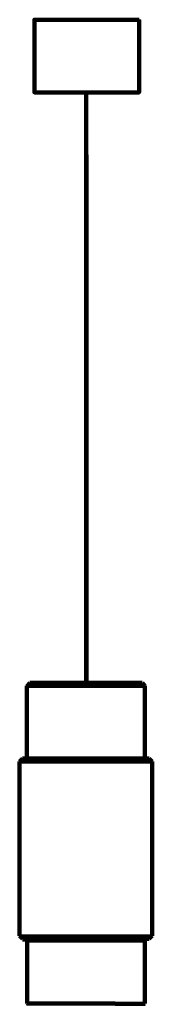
# Model space of a CAD drawing. Header units: millimetres. Extents: x -74 to 325, y -291 to 343.
# Tile 4 of 4: x 104 to 148, y 17 to 343. Entities that reach past the tile are written whole.
import ezdxf

# ---------------------------------------------------------------- set-up
doc = ezdxf.new("R2010")
doc.units = ezdxf.units.MM
doc.header["$MEASUREMENT"] = 0
doc.layers.add('Laag 1', color=7, linetype='Continuous', lineweight=0)

msp = doc.modelspace()

# ---------------------------------------------------------------- linework, layer by layer
at = {"layer": 'Laag 1', "color": 250, "lineweight": 211, "true_color": 0x1d1d1b}
for p, q in [((125.58, 318.78), (125.58, 124.05)), ((125.69, 298.02), (125.69, 124.3))]:
    msp.add_line(p, q, dxfattribs=at)
at = {"layer": 'Laag 1', "color": 18, "lineweight": 211, "true_color": 0x010000}
for p, q in [((107.01, 123.47), (106.02, 122.45)), ((106.02, 122.46), (106.1, 122.46)), ((106.02, 98.59), (106.02, 122.46)), ((106.1, 122.46), (106.27, 122.46)), ((106.27, 122.46), (106.52, 122.46)), ((106.52, 122.46), (106.76, 122.46)), ((106.77, 122.46), (107.1, 122.46)), ((107.1, 123.47), (107.01, 123.47)), ((107.26, 123.47), (107.09, 123.47)), ((107.1, 122.46), (107.43, 122.46)), ((107.43, 123.47), (107.26, 123.47)), ((107.76, 123.47), (107.43, 123.47)), ((107.43, 122.46), (107.92, 122.46)), ((108.09, 123.47), (107.76, 123.47)), ((107.92, 122.46), (108.34, 122.46)), ((108.42, 123.47), (108.09, 123.47)), ((108.34, 122.46), (108.92, 122.46)), ((108.83, 123.47), (108.42, 123.47)), ((109.33, 123.47), (108.83, 123.47)), ((108.92, 122.46), (109.5, 122.46)), ((109.83, 123.47), (109.33, 123.47)), ((109.49, 122.46), (110.15, 122.46)), ((110.4, 123.47), (109.82, 123.47)), ((110.16, 122.46), (110.82, 122.46)), ((111.07, 123.47), (110.41, 123.47)), ((110.82, 122.46), (111.56, 122.46)), ((111.73, 123.47), (111.07, 123.47)), ((111.56, 122.46), (112.31, 122.46)), ((112.47, 123.47), (111.73, 123.47)), ((112.31, 122.46), (113.13, 122.46)), ((113.22, 123.47), (112.47, 123.47)), ((113.13, 122.46), (113.96, 122.46)), ((113.96, 123.47), (113.22, 123.47)), ((114.79, 123.47), (113.96, 123.47)), ((113.96, 122.46), (114.87, 122.46)), ((115.7, 123.47), (114.78, 123.47)), ((114.87, 122.46), (115.78, 122.46)), ((116.61, 123.47), (115.69, 123.47)), ((115.78, 122.46), (116.77, 122.46)), ((117.52, 123.47), (116.6, 123.47)), ((116.77, 122.46), (117.68, 122.46)), ((118.43, 123.47), (117.51, 123.47)), ((117.68, 122.46), (118.75, 122.46)), ((119.42, 123.47), (118.43, 123.47)), ((118.76, 122.46), (119.75, 122.46)), ((120.41, 123.47), (119.42, 123.47)), ((119.75, 122.46), (120.74, 122.46)), ((121.4, 123.47), (120.41, 123.47)), ((120.74, 122.46), (121.81, 122.46)), ((122.48, 123.47), (121.4, 123.47)), ((121.82, 122.46), (122.89, 122.46)), ((123.47, 123.47), (122.48, 123.47)), ((122.89, 122.46), (123.96, 122.46)), ((124.54, 123.47), (123.47, 123.47)), ((123.97, 122.46), (125.04, 122.46)), ((125.54, 123.47), (124.55, 123.47)), ((125.04, 122.46), (126.11, 122.46)), ((126.61, 123.47), (125.54, 123.47)), ((126.12, 122.46), (127.19, 122.46)), ((127.6, 123.47), (126.61, 123.47)), ((127.19, 122.46), (128.26, 122.46)), ((128.68, 123.47), (127.61, 123.47)), ((128.27, 122.46), (129.34, 122.46)), ((129.67, 123.47), (128.68, 123.47)), ((129.34, 122.46), (130.33, 122.46)), ((130.66, 123.47), (129.67, 123.47)), ((130.33, 122.46), (131.41, 122.46)), ((131.66, 123.47), (130.67, 123.47)), ((131.41, 122.46), (132.4, 122.46)), ((132.65, 123.47), (131.66, 123.47)), ((132.4, 122.46), (133.39, 122.46)), ((133.64, 123.47), (132.65, 123.47)), ((133.39, 122.46), (134.38, 122.46)), ((134.55, 123.47), (133.64, 123.47)), ((134.38, 122.46), (135.3, 122.46)), ((135.46, 123.47), (134.55, 123.47)), ((135.29, 122.46), (136.21, 122.46)), ((136.29, 123.47), (135.46, 123.47)), ((136.2, 122.46), (137.12, 122.46)), ((137.11, 123.47), (136.29, 123.47)), ((137.94, 123.47), (137.11, 123.47)), ((137.11, 122.46), (137.94, 122.46)), ((138.69, 123.47), (137.94, 123.47)), ((137.94, 122.46), (138.77, 122.46)), ((139.35, 123.47), (138.69, 123.47)), ((138.77, 122.46), (139.59, 122.46)), ((140.09, 123.47), (139.35, 123.47)), ((139.6, 122.46), (140.25, 122.46)), ((140.67, 123.47), (140.09, 123.47)), ((140.26, 122.46), (141, 122.46)), ((141.25, 123.47), (140.67, 123.47)), ((141, 122.46), (141.58, 122.46)), ((141.83, 123.47), (141.25, 123.47)), ((141.58, 122.46), (142.16, 122.46)), ((142.32, 123.47), (141.82, 123.47)), ((142.16, 122.46), (142.74, 122.46)), ((142.74, 123.47), (142.32, 123.47)), ((143.07, 123.47), (142.74, 123.47)), ((142.74, 122.46), (143.23, 122.46)), ((143.4, 123.47), (143.07, 123.47)), ((143.23, 122.46), (143.65, 122.46)), ((143.65, 123.47), (143.4, 123.47)), ((143.81, 123.47), (143.64, 123.47)), ((143.65, 122.46), (144.06, 122.46)), ((143.98, 123.47), (143.81, 123.47)), ((144.06, 123.47), (143.98, 123.47)), ((144.14, 123.47), (144.06, 123.47)), ((144.06, 122.46), (144.31, 122.46)), ((144.14, 123.47), (145.05, 122.45)), ((144.31, 122.46), (144.64, 122.46)), ((144.64, 122.46), (144.81, 122.46)), ((144.8, 122.46), (144.97, 122.46)), ((144.97, 122.46), (145.05, 122.46)), ((145.05, 98.59), (145.05, 122.46)), ((104.53, 98.54), (103.62, 97.52)), ((104.62, 98.54), (104.53, 98.54)), ((104.7, 98.54), (104.62, 98.54)), ((104.87, 98.54), (104.7, 98.54)), ((105.03, 98.54), (104.87, 98.54)), ((105.28, 98.54), (105.03, 98.54)), ((105.61, 98.54), (105.28, 98.54)), ((106.02, 98.54), (105.61, 98.54)), ((106.44, 98.54), (106.02, 98.54)), ((106.93, 98.54), (106.44, 98.54)), ((107.43, 98.54), (106.93, 98.54)), ((108.09, 98.54), (107.43, 98.54)), ((108.67, 98.54), (108.09, 98.54)), ((109.41, 98.54), (108.67, 98.54)), ((110.16, 98.54), (109.41, 98.54)), ((110.9, 98.54), (110.16, 98.54)), ((111.73, 98.54), (110.9, 98.54)), ((112.56, 98.54), (111.73, 98.54)), ((113.46, 98.54), (112.56, 98.54)), ((114.46, 98.54), (113.46, 98.54)), ((115.36, 98.54), (114.46, 98.54)), ((116.36, 98.54), (115.36, 98.54)), ((117.35, 98.54), (116.36, 98.54)), ((118.43, 98.54), (117.35, 98.54)), ((119.5, 98.54), (118.43, 98.54)), ((120.58, 98.54), (119.5, 98.54)), ((121.65, 98.54), (120.58, 98.54)), ((122.72, 98.54), (121.65, 98.54)), ((123.88, 98.54), (122.72, 98.54)), ((124.96, 98.54), (123.88, 98.54)), ((126.12, 98.54), (124.96, 98.54)), ((127.19, 98.54), (126.12, 98.54)), ((128.35, 98.54), (127.19, 98.54)), ((129.42, 98.54), (128.35, 98.54)), ((130.5, 98.54), (129.42, 98.54)), ((131.66, 98.54), (130.5, 98.54)), ((132.65, 98.54), (131.66, 98.54)), ((133.72, 98.54), (132.65, 98.54)), ((134.72, 98.54), (133.72, 98.54)), ((135.71, 98.54), (134.72, 98.54)), ((136.7, 98.54), (135.71, 98.54)), ((137.61, 98.54), (136.7, 98.54)), ((138.52, 98.54), (137.61, 98.54)), ((139.35, 98.54), (138.52, 98.54)), ((140.18, 98.54), (139.35, 98.54)), ((141, 98.54), (140.18, 98.54)), ((141.75, 98.54), (141, 98.54)), ((142.41, 98.54), (141.75, 98.54)), ((143.07, 98.54), (142.41, 98.54)), ((143.65, 98.54), (143.07, 98.54)), ((144.22, 98.54), (143.65, 98.54)), ((144.64, 98.54), (144.22, 98.54)), ((145.14, 98.54), (144.64, 98.54)), ((145.47, 98.54), (145.14, 98.54)), ((145.8, 98.54), (145.47, 98.54)), ((146.04, 98.54), (145.8, 98.54)), ((146.29, 98.54), (146.04, 98.54)), ((146.46, 98.54), (146.29, 98.54)), ((146.54, 98.54), (146.46, 98.54)), ((146.54, 98.54), (147.53, 97.52)), ((103.62, 97.52), (103.71, 97.52)), ((103.62, 39.86), (103.62, 97.52)), ((103.71, 97.52), (103.87, 97.52)), ((103.87, 97.52), (104.04, 97.52)), ((104.04, 97.52), (104.28, 97.52)), ((104.28, 97.52), (104.62, 97.52)), ((104.62, 97.52), (105.03, 97.52)), ((105.03, 97.52), (105.44, 97.52)), ((105.44, 97.52), (105.86, 97.52)), ((105.86, 97.52), (106.44, 97.52)), ((106.44, 97.52), (107.01, 97.52)), ((107.01, 97.52), (107.67, 97.52)), ((107.67, 97.52), (108.34, 97.52)), ((108.34, 97.52), (109.08, 97.52)), ((109.08, 97.52), (109.83, 97.52)), ((109.83, 97.52), (110.65, 97.52)), ((110.65, 97.52), (111.48, 97.52)), ((111.48, 97.52), (112.39, 97.52)), ((112.39, 97.52), (113.3, 97.52)), ((113.3, 97.52), (114.29, 97.52)), ((114.29, 97.52), (115.2, 97.52)), ((115.2, 97.52), (116.28, 97.52)), ((116.28, 97.52), (117.27, 97.52)), ((117.27, 97.52), (118.34, 97.52)), ((118.34, 97.52), (119.42, 97.52)), ((119.42, 97.52), (120.49, 97.52)), ((120.49, 97.52), (121.65, 97.52)), ((121.65, 97.52), (122.72, 97.52)), ((122.72, 97.52), (123.88, 97.52)), ((123.88, 97.52), (124.96, 97.52)), ((124.96, 97.52), (126.12, 97.52)), ((126.12, 97.52), (127.27, 97.52)), ((127.27, 97.52), (128.35, 97.52)), ((128.35, 97.52), (129.51, 97.52)), ((129.51, 97.52), (130.58, 97.52)), ((130.58, 97.52), (131.66, 97.52)), ((131.66, 97.52), (132.82, 97.52)), ((132.82, 97.52), (133.81, 97.52)), ((133.81, 97.52), (134.88, 97.52)), ((134.88, 97.52), (135.87, 97.52)), ((135.87, 97.52), (136.86, 97.52)), ((136.86, 97.52), (137.86, 97.52)), ((137.86, 97.52), (138.77, 97.52)), ((138.77, 97.52), (139.59, 97.52)), ((139.59, 97.52), (140.51, 97.52)), ((140.51, 97.52), (141.33, 97.52)), ((141.33, 97.52), (142.08, 97.52)), ((142.08, 97.52), (142.82, 97.52)), ((142.82, 97.52), (143.48, 97.52)), ((143.48, 97.52), (144.06, 97.52)), ((144.06, 97.52), (144.72, 97.52)), ((144.72, 97.52), (145.22, 97.52)), ((145.22, 97.52), (145.71, 97.52)), ((145.71, 97.52), (146.13, 97.52)), ((146.13, 97.52), (146.46, 97.52)), ((146.46, 97.52), (146.79, 97.52)), ((146.79, 97.52), (147.04, 97.52)), ((147.04, 97.52), (147.29, 97.52)), ((147.29, 97.52), (147.45, 97.52)), ((147.45, 97.52), (147.53, 97.52)), ((147.53, 39.86), (147.53, 97.52)), ((104.53, 38.85), (103.62, 39.86)), ((103.71, 39.63), (103.62, 39.63)), ((103.87, 39.63), (103.7, 39.63)), ((104.04, 39.63), (103.87, 39.63)), ((104.29, 39.63), (104.04, 39.63)), ((104.62, 39.63), (104.28, 39.63)), ((105.03, 39.63), (104.62, 39.63)), ((105.44, 39.63), (105.03, 39.63)), ((105.86, 39.63), (105.44, 39.63)), ((106.44, 39.63), (105.85, 39.63)), ((107.01, 39.63), (106.43, 39.63)), ((107.68, 39.63), (107.02, 39.63)), ((108.34, 39.63), (107.68, 39.63)), ((109.08, 39.63), (108.34, 39.63)), ((109.83, 39.63), (109.08, 39.63)), ((110.65, 39.63), (109.83, 39.63)), ((111.48, 39.63), (110.65, 39.63)), ((112.39, 39.63), (111.48, 39.63)), ((113.3, 39.63), (112.39, 39.63)), ((114.29, 39.63), (113.3, 39.63)), ((115.2, 39.63), (114.29, 39.63)), ((116.28, 39.63), (115.2, 39.63)), ((117.27, 39.63), (116.28, 39.63)), ((118.34, 39.63), (117.27, 39.63)), ((119.42, 39.63), (118.34, 39.63)), ((120.49, 39.63), (119.42, 39.63)), ((121.65, 39.63), (120.49, 39.63)), ((122.73, 39.63), (121.65, 39.63)), ((123.88, 39.63), (122.73, 39.63)), ((124.96, 39.63), (123.88, 39.63)), ((126.12, 39.63), (124.96, 39.63)), ((127.27, 39.63), (126.12, 39.63)), ((128.35, 39.63), (127.28, 39.63)), ((129.51, 39.63), (128.35, 39.63)), ((130.58, 39.63), (129.51, 39.63)), ((131.66, 39.63), (130.58, 39.63)), ((132.81, 39.63), (131.66, 39.63)), ((133.81, 39.63), (132.82, 39.63)), ((134.88, 39.63), (133.81, 39.63)), ((135.87, 39.63), (134.88, 39.63)), ((136.87, 39.63), (135.87, 39.63)), ((137.86, 39.63), (136.87, 39.63)), ((138.77, 39.63), (137.86, 39.63)), ((139.6, 39.63), (138.77, 39.63)), ((140.5, 39.63), (139.59, 39.63)), ((141.33, 39.63), (140.5, 39.63)), ((142.08, 39.63), (141.33, 39.63)), ((142.82, 39.63), (142.07, 39.63)), ((143.48, 39.63), (142.82, 39.63)), ((144.06, 39.63), (143.48, 39.63)), ((144.72, 39.63), (144.06, 39.63)), ((145.22, 39.63), (144.72, 39.63)), ((145.71, 39.63), (145.22, 39.63)), ((146.13, 39.63), (145.71, 39.63)), ((146.46, 39.63), (146.13, 39.63)), ((146.79, 39.63), (146.46, 39.63)), ((146.54, 38.85), (147.53, 39.86)), ((147.04, 39.63), (146.79, 39.63)), ((147.29, 39.63), (147.04, 39.63)), ((147.45, 39.63), (147.28, 39.63)), ((147.53, 39.63), (147.45, 39.63)), ((104.53, 38.62), (104.62, 38.62)), ((104.62, 38.62), (104.7, 38.62)), ((104.7, 38.62), (104.87, 38.62)), ((104.86, 38.62), (105.03, 38.62)), ((105.03, 38.62), (105.28, 38.62)), ((105.28, 38.62), (105.61, 38.62)), ((105.61, 38.62), (106.02, 38.62)), ((106.02, 38.62), (106.44, 38.62)), ((106.33, 38.61), (106.07, 38.36)), ((106.07, 38.36), (106.16, 38.36)), ((106.07, 17.48), (106.07, 38.36)), ((106.16, 38.36), (106.33, 38.36)), ((106.33, 38.36), (106.57, 38.36)), ((106.44, 38.62), (106.93, 38.62)), ((106.57, 38.36), (106.82, 38.36)), ((106.82, 38.36), (107.15, 38.36)), ((106.93, 38.62), (107.43, 38.62)), ((107.15, 38.36), (107.48, 38.36)), ((107.43, 38.62), (108.09, 38.62)), ((107.48, 38.36), (107.97, 38.36)), ((107.97, 38.36), (108.38, 38.36)), ((108.09, 38.62), (108.67, 38.62)), ((108.38, 38.36), (108.96, 38.36)), ((108.67, 38.62), (109.41, 38.62)), ((108.96, 38.36), (109.54, 38.36)), ((109.41, 38.62), (110.16, 38.62)), ((109.54, 38.36), (110.2, 38.36)), ((110.16, 38.62), (110.9, 38.62)), ((110.2, 38.36), (110.86, 38.36)), ((110.86, 38.36), (111.6, 38.36)), ((110.9, 38.62), (111.73, 38.62)), ((111.6, 38.36), (112.34, 38.36)), ((111.73, 38.62), (112.55, 38.62)), ((112.34, 38.36), (113.16, 38.36)), ((112.55, 38.62), (113.47, 38.62)), ((113.16, 38.36), (113.99, 38.36)), ((113.46, 38.62), (114.45, 38.62)), ((113.99, 38.36), (114.9, 38.36)), ((114.46, 38.62), (115.37, 38.62)), ((114.9, 38.36), (115.81, 38.36)), ((115.37, 38.62), (116.36, 38.62)), ((115.81, 38.36), (116.79, 38.36)), ((116.36, 38.62), (117.35, 38.62)), ((116.79, 38.36), (117.7, 38.36)), ((117.35, 38.62), (118.42, 38.62)), ((117.7, 38.36), (118.77, 38.36)), ((118.43, 38.62), (119.5, 38.62)), ((118.77, 38.36), (119.76, 38.36)), ((119.5, 38.62), (120.58, 38.62)), ((119.76, 38.36), (120.75, 38.36)), ((120.58, 38.62), (121.65, 38.62)), ((120.75, 38.36), (121.82, 38.36)), ((121.65, 38.85), (122.72, 38.85)), ((121.82, 38.36), (122.9, 38.36)), ((122.72, 38.85), (123.88, 38.85)), ((122.9, 38.36), (123.97, 38.36)), ((123.88, 38.85), (124.96, 38.85)), ((123.97, 38.36), (125.04, 38.36)), ((124.96, 38.85), (126.12, 38.85)), ((125.04, 38.36), (126.11, 38.36)), ((126.11, 38.36), (127.18, 38.36)), ((126.12, 38.85), (127.19, 38.85)), ((127.18, 38.36), (128.25, 38.36)), ((127.19, 38.85), (128.35, 38.85)), ((128.25, 38.36), (129.33, 38.36)), ((128.35, 38.85), (129.42, 38.85)), ((129.33, 38.36), (130.32, 38.36)), ((129.42, 38.85), (130.5, 38.85)), ((130.32, 38.36), (131.39, 38.36)), ((130.5, 38.85), (131.66, 38.85)), ((131.39, 38.36), (132.38, 38.36)), ((131.66, 38.85), (132.65, 38.85)), ((132.38, 38.36), (133.37, 38.36)), ((132.65, 38.85), (133.72, 38.85)), ((133.37, 38.36), (134.36, 38.36)), ((133.72, 38.85), (134.72, 38.85)), ((134.36, 38.36), (135.27, 38.36)), ((134.72, 38.85), (135.71, 38.85)), ((135.27, 38.36), (136.17, 38.36)), ((135.71, 38.85), (136.7, 38.85)), ((136.17, 38.36), (137.08, 38.36)), ((136.7, 38.85), (137.61, 38.85)), ((137.08, 38.36), (137.91, 38.36)), ((137.61, 38.85), (138.52, 38.85)), ((137.91, 38.36), (138.73, 38.36)), ((138.52, 38.85), (139.35, 38.85)), ((138.73, 38.36), (139.56, 38.36)), ((139.35, 38.85), (140.18, 38.85)), ((139.56, 38.36), (140.22, 38.36)), ((140.18, 38.85), (141, 38.85)), ((140.22, 38.36), (140.96, 38.36)), ((140.96, 38.36), (141.53, 38.36)), ((141, 38.85), (141.75, 38.85)), ((141.53, 38.36), (142.11, 38.36)), ((141.75, 38.85), (142.41, 38.85)), ((142.11, 38.36), (142.69, 38.36)), ((142.41, 38.85), (143.07, 38.85)), ((142.69, 38.36), (143.18, 38.36)), ((143.07, 38.85), (143.65, 38.85)), ((143.18, 38.36), (143.59, 38.36)), ((143.59, 38.36), (144.01, 38.36)), ((143.65, 38.85), (144.22, 38.85)), ((144.01, 38.36), (144.25, 38.36)), ((144.22, 38.85), (144.64, 38.85)), ((144.25, 38.36), (144.59, 38.36)), ((144.59, 38.36), (144.75, 38.36)), ((144.64, 38.85), (145.14, 38.85)), ((144.75, 38.61), (145, 38.36)), ((144.75, 38.36), (144.91, 38.36)), ((144.91, 38.36), (145, 38.36)), ((145, 17.48), (145, 38.36)), ((145.14, 38.85), (145.47, 38.85)), ((145.47, 38.85), (145.8, 38.85)), ((145.8, 38.85), (146.04, 38.85)), ((146.04, 38.85), (146.29, 38.85)), ((146.29, 38.85), (146.46, 38.85)), ((146.46, 38.85), (146.54, 38.85)), ((106.16, 17.48), (106.07, 17.48)), ((106.33, 17.23), (106.07, 17.48)), ((106.33, 17.48), (106.16, 17.48)), ((106.57, 17.48), (106.33, 17.48)), ((106.82, 17.48), (106.57, 17.48)), ((107.15, 17.48), (106.82, 17.48)), ((107.48, 17.48), (107.15, 17.48)), ((107.97, 17.48), (107.48, 17.48)), ((108.38, 17.48), (107.97, 17.48)), ((108.96, 17.48), (108.38, 17.48)), ((109.54, 17.48), (108.96, 17.48)), ((110.2, 17.48), (109.54, 17.48)), ((110.86, 17.48), (110.2, 17.48)), ((111.6, 17.48), (110.86, 17.48)), ((112.34, 17.48), (111.6, 17.48)), ((113.16, 17.48), (112.34, 17.48)), ((113.99, 17.48), (113.16, 17.48)), ((114.9, 17.48), (113.99, 17.48)), ((115.81, 17.48), (114.9, 17.48)), ((116.79, 17.48), (115.81, 17.48)), ((117.7, 17.48), (116.79, 17.48)), ((118.77, 17.48), (117.7, 17.48)), ((119.76, 17.48), (118.77, 17.48)), ((120.75, 17.48), (119.76, 17.48)), ((121.82, 17.48), (120.75, 17.48)), ((122.9, 17.48), (121.82, 17.48)), ((123.97, 17.48), (122.9, 17.48)), ((125.04, 17.48), (123.97, 17.48)), ((126.11, 17.48), (125.04, 17.48)), ((127.18, 17.48), (126.11, 17.48)), ((128.25, 17.48), (127.18, 17.48)), ((129.33, 17.48), (128.25, 17.48)), ((130.32, 17.48), (129.33, 17.48)), ((131.39, 17.48), (130.32, 17.48)), ((132.38, 17.48), (131.39, 17.48)), ((133.37, 17.48), (132.38, 17.48)), ((134.36, 17.48), (133.37, 17.48)), ((135.27, 17.48), (134.36, 17.48)), ((136.17, 17.4), (135.26, 17.4)), ((137.08, 17.4), (136.17, 17.4)), ((137.91, 17.4), (137.08, 17.4)), ((138.73, 17.4), (137.9, 17.4)), ((139.56, 17.4), (138.73, 17.4)), ((140.21, 17.4), (139.56, 17.4)), ((140.96, 17.4), (140.22, 17.4)), ((141.53, 17.4), (140.95, 17.4)), ((142.11, 17.4), (141.53, 17.4)), ((142.69, 17.4), (142.11, 17.4)), ((143.18, 17.4), (142.69, 17.4)), ((143.6, 17.4), (143.18, 17.4)), ((144.01, 17.4), (143.59, 17.4)), ((144.26, 17.4), (144.01, 17.4)), ((144.59, 17.4), (144.26, 17.4)), ((144.75, 17.4), (144.58, 17.4)), ((144.75, 17.23), (145, 17.48)), ((144.92, 17.4), (144.75, 17.4)), ((145, 17.4), (144.92, 17.4))]:
    msp.add_line(p, q, dxfattribs=at)
at = {"layer": 'Laag 1', "color": 250, "lineweight": 211, "true_color": 0x1d1d1b}
for points in [[(108.5, 342.7), (108.5, 318.69), (143.15, 318.69), (143.15, 342.7)], [(108.5, 342.7), (108.5, 342.7), (143.15, 342.7), (143.15, 342.7)]]:
    msp.add_lwpolyline(points, dxfattribs=at)

doc.saveas('drawing.dxf')
